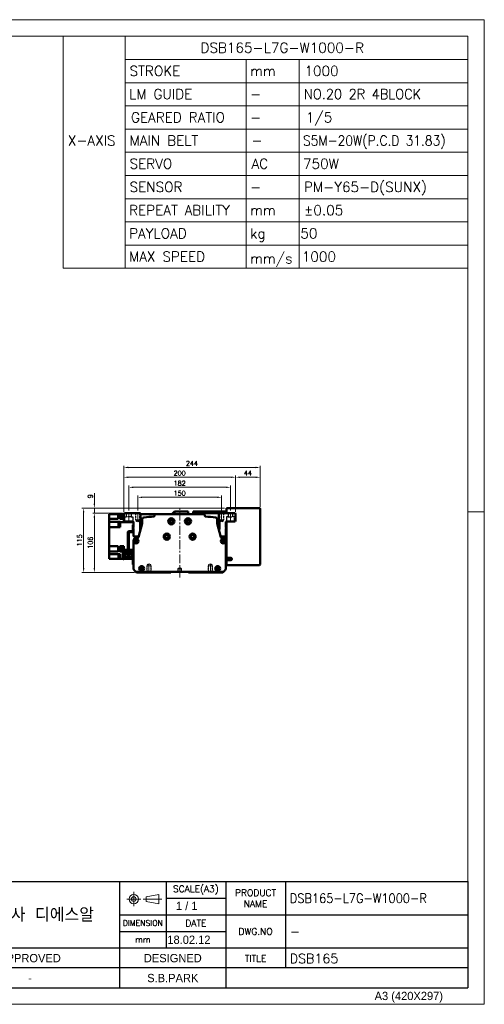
# Model space of a CAD drawing. Header units: millimetres. Extents: x 46891 to 51038, y 6223 to 10291.
# Tile 6 of 6: x 50207 to 51038, y 8529 to 10291. Entities that reach past the tile are written whole.
import ezdxf
from ezdxf.enums import TextEntityAlignment as Align

# ---------------------------------------------------------------- set-up
doc = ezdxf.new("R2010")
doc.units = ezdxf.units.MM
doc.header["$LTSCALE"] = 0.5
for name, pattern in [('CENTER', [50.8, 31.75, -6.35, 6.35, -6.35]), ('HIDDEN', [9.525, 6.35, -3.175]), ('HIDDENX2', [19.05, 12.7, -6.35])]:
    doc.linetypes.add(name, pattern=pattern)
doc.layers.get('0').update_dxf_attribs({"lineweight": 20})
for name, color, linetype, lineweight in [('1', 1, 'CENTER', 13), ('4', 4, 'Continuous', 13), ('외형선(ISO)', 7, 'Continuous', 50)]:
    doc.layers.add(name, color=color, linetype=linetype, lineweight=lineweight)
doc.layers.add('2', color=2, linetype='HIDDENX2')
doc.layers.add('3', color=3, linetype='Continuous')
doc.styles.add('ACISOGDT', font='amgdt.shx')
doc.styles.add('DSR TEXT', font='romans.shx', dxfattribs={"bigfont": 'whgtxt.shx'})
doc.styles.get("Standard").update_dxf_attribs({"font": 'romans.shx', "bigfont": 'whgtxt.shx'})
doc.dimstyles.new('DSR', dxfattribs={"dimscale": 2, "dimtxt": 3, "dimasz": 3, "dimexe": 0.5, "dimexo": 0.5, "dimgap": 0.5, "dimtad": 1, "dimdsep": 46, "dimtxsty": 'Standard', "dimcen": 2.5, "dimclrd": 4, "dimclre": 4, "dimclrt": 2, "dimadec": 0, "dimazin": 2, "dimtfac": 1, "dimtmove": 0, "dimatfit": 3, "dimfxl": 0, "dimlwd": -1, "dimlwe": -1, "dimarcsym": 0})

# ---------------------------------------------------------------- blocks, each defined once
blk = doc.blocks.new('A$C13F00394')
for p, q in [((109.11, 28.14), (105.34, 27.43)), ((105.34, 27.43), (105.34, 26.01)), ((109.11, 25.3), (109.11, 28.14)), ((-202.34, 25.67), (-191.42, 25.67)), ((-202.34, 25.3), (-191.42, 25.3)), ((105.34, 26.01), (109.11, 25.3))]:
    blk.add_line(p, q)
for radius in [1.42, 0.71]:
    blk.add_circle((101.56, 26.76), radius)
at = {"layer": '1'}
for p, q in [((103.69, 26.76), (99.44, 26.76)), ((101.56, 28.89), (101.56, 24.63)), ((104.41, 26.76), (110.04, 26.76))]:
    blk.add_line(p, q, dxfattribs=at)
at = {"layer": '3'}
for p, q in [((0, 32), (-207.68, 32)), ((0, 32), (202.32, 32)), ((0, 32), (0, 0)), ((43.43, 32), (43.43, 0)), ((97.32, 32), (97.32, 12)), ((111.32, 32), (111.32, 12)), ((129.32, 32), (129.32, 0)), ((147.32, 32), (147.32, 6)), ((202.32, 32), (202.32, 0)), ((0, 28), (25, 24)), ((43.43, 28), (0, 28)), ((25, 28), (25, 0)), ((34.7, 28), (34.7, 0)), ((111.32, 27), (129.32, 27)), ((43.43, 24), (0, 24)), ((97.32, 22), (202.32, 22)), ((43.43, 20), (0, 20)), ((43.43, 16), (0, 16)), ((97.32, 17), (129.32, 17)), ((0, 12), (129.32, 12)), ((97.32, 12), (97.32, 0)), ((129.32, 12), (202.32, 12)), ((43.43, 8), (0, 8)), ((97.32, 6), (43.43, 6)), ((129.32, 6), (97.32, 6)), ((202.32, 6), (129.32, 6)), ((43.43, 4), (0, 4)), ((0, 0), (202.32, 0))]:
    blk.add_line(p, q, dxfattribs=at)
at = {"color": 0, "style": 'DSR TEXT'}
for s, height, p in [('조립 치수 허용차', 2, (11.97, 29.02)), ('등급', 1.5, (20.77, 25.52)), ('정밀급', 1.5, (27.18, 25.37)), ('보통급', 1.3, (36.41, 25.38)), ('치수 구분', 1.5, (0.69, 24.78)), (' 0.5 초과 6 이하', 1.6, (0.56, 21.19)), (' 6 초과 30 이하', 1.6, (0.49, 17.19)), (' 30 초과 120 이하', 1.6, (0.49, 13.19)), (' 120 초과 315 이하', 1.6, (0.49, 9.19)), (' 315 초과 1000 이하', 1.6, (0.49, 5.19)), (' 1000 초과 2000 이하', 1.6, (0.49, 1.19))]:
    blk.add_text(s, height=height, dxfattribs=at).set_placement(p)
at = {"color": 7, "style": 'ACISOGDT'}
for s, p in [('APPROVED', (70.28, 8.93)), ('DESIGNED', (113.35, 8.93))]:
    blk.add_text(s, height=2.5, dxfattribs=at).set_placement(p, align=Align.MIDDLE_CENTER)
at = {"color": 7, "attachment_point": 5, "style": 'DSR TEXT'}
for s, insert, char_height in [('SCALE(A3)', (120.32, 29.5), 2), ('PRODUCT\\PNAME', (138.32, 27), 2), ('주식회사 디에스알', (70.37, 22), 4.2), ('DIMENSION', (104.32, 19.5), 1.7), ('DATE', (120.32, 19.5), 2), ('DWG.NO', (138.32, 17), 2), ('mm', (104.32, 14.5), 1.8), ('TITLE', (138.32, 8.83), 2)]:
    blk.add_mtext(s, dxfattribs=dict(at, insert=insert, char_height=char_height))
at = {"color": 0, "char_height": 1.6, "attachment_point": 5, "style": 'DSR TEXT'}
for s, insert in [('%%P0.05', (29.85, 22)), ('%%P0.1', (39.07, 22)), ('%%P0.1', (29.85, 18)), ('%%P0.2', (39.07, 18)), ('%%P0.15', (29.85, 14)), ('%%P0.3', (39.07, 14)), ('%%P0.2', (29.85, 10)), ('%%P0.5', (39.07, 10)), ('%%P0.3', (29.85, 6)), ('%%P0.8', (39.07, 6)), ('%%P0.5', (29.85, 2)), ('%%P1.2', (39.07, 2))]:
    blk.add_mtext(s, dxfattribs=dict(at, insert=insert))
at = {"layer": '4', "color": 0, "style": 'DSR TEXT'}
blk.add_text('NOTE', height=3, dxfattribs=at).set_placement((-202.39, 26.38))
blk = doc.blocks.new('A$C1C1952E1')
for p, q in [((293, 292), (293, 222)), ((311.67, 292), (311.67, 222)), ((311.67, 285), (415, 285)), ((348.18, 285), (348.18, 222)), ((364.13, 285), (364.13, 222)), ((311.67, 278), (415, 278)), ((311.67, 271), (415, 271)), ((311.67, 264), (415, 264)), ((311.67, 257), (415, 257)), ((311.67, 250), (415, 250)), ((311.67, 243), (415, 243)), ((311.67, 236), (415, 236)), ((311.67, 229), (415, 229)), ((293, 222), (415, 222))]:
    blk.add_line(p, q)
at = {"color": 1}
blk.add_lwpolyline([(0, 0), (420, 0), (420, 297), (0, 297)], close=True, dxfattribs=at)
at = {"color": 3}
blk.add_lwpolyline([(5, 5), (415, 5), (415, 292), (5, 292)], close=True, dxfattribs=at)
at = {"color": 7, "style": 'ACISOGDT'}
blk.add_text('A3 (420X297)', height=2.5, dxfattribs=at).set_placement((386.91, 1.28))
blk = doc.blocks.new('A$C1E181772')
at = {"layer": '외형선(ISO)'}
for p, q in [((17.4, 71), (17.4, 59.6)), ((19, 71), (17.4, 71)), ((9, 22), (9, 57.5)), ((10.6, 57.5), (10.6, 22)), ((11.1, 59.6), (16.9, 59.6)), ((16.9, 58), (11.1, 58)), ((17.4, 59.6), (18.9, 59.6)), ((1.6, 25), (0, 25)), ((0, 22), (0, 25)), ((0, 22), (0, 12)), ((1.6, 25), (1.6, 22)), ((1.6, 12.1), (1.6, 22)), ((3.3, 26.5), (3.3, 14.1)), ((7, 26.5), (3.3, 26.5)), ((7, 17.1), (7, 26.5)), ((7, 18.1), (13, 18.1)), ((13, 17.8), (7, 17.8)), ((10.6, 22), (9, 22)), ((16.7, 26.5), (13, 26.5)), ((13, 26.5), (13, 17.1)), ((16.7, 14.1), (16.7, 26.5)), ((2, 10), (16.9, 10)), ((17, 11.6), (2.1, 11.6)), ((3.3, 11.6), (3.3, 14.1)), ((5.3, 14.1), (3.3, 14.1)), ((14.7, 14.1), (5.3, 14.1)), ((7, 17.1), (13, 17.1)), ((16.7, 14.1), (14.7, 14.1)), ((16.7, 14.1), (16.7, 11.6)), ((17.4, 9.5), (17.4, 3)), ((17.4, 0), (17.4, 3)), ((17.4, 0), (19, 0))]:
    blk.add_line(p, q, dxfattribs=at)
for centre, radius, start, end in [((11.1, 57.5), 2.1, 90, 180), ((11.1, 57.5), 0.5, 90, 180), ((16.9, 60.1), 0.5, 270, 0), ((16.9, 60.1), 2.1, 270, 346.2259), ((2, 12), 2, 179.9999, 269.9999), ((2.1, 12.1), 0.5, 179.9999, 269.9999), ((16.9, 9.5), 0.5, 359.9999, 89.9999), ((17, 9.6), 2, 0.2454, 89.9999)]:
    blk.add_arc(centre, radius, start, end, dxfattribs=at)
blk = doc.blocks.new('*D83')
at = {"color": 1, "linetype": 'ByBlock'}
for p, q in [((50418, 9412.8), (50418, 9439.2)), ((50425.8, 9436.2), (50560.2, 9436.2)), ((50568, 9412.8), (50568, 9439.2))]:
    blk.add_line(p, q, dxfattribs=at)
at = {"color": 1}
for points in [[(50425.8, 9437.5), (50425.8, 9434.9), (50418, 9436.2)], [(50560.2, 9437.5), (50560.2, 9434.9), (50568, 9436.2)]]:
    blk.add_solid(points, dxfattribs=at)
at = {"layer": 'Defpoints', "color": 0}
for p in [(50568, 9436.2), (50418, 9409.2), (50568, 9409.2)]:
    blk.add_point(p, dxfattribs=at)
at = {"color": 3, "insert": (50493, 9443.4), "char_height": 8.4, "attachment_point": 5, "style": 'DSR TEXT'}
blk.add_mtext('150', dxfattribs=at)
blk = doc.blocks.new('*D84')
at = {"color": 1, "linetype": 'ByBlock'}
for p, q in [((50402, 9412.4), (50402, 9457.1)), ((50409.8, 9454.1), (50576.2, 9454.1)), ((50584, 9412.4), (50584, 9457.1))]:
    blk.add_line(p, q, dxfattribs=at)
at = {"color": 1}
for points in [[(50409.8, 9455.4), (50409.8, 9452.8), (50402, 9454.1)], [(50576.2, 9455.4), (50576.2, 9452.8), (50584, 9454.1)]]:
    blk.add_solid(points, dxfattribs=at)
at = {"layer": 'Defpoints', "color": 0}
for p in [(50584, 9454.1), (50402, 9408.8), (50584, 9408.8)]:
    blk.add_point(p, dxfattribs=at)
at = {"color": 3, "insert": (50493, 9461.3), "char_height": 8.4, "attachment_point": 5, "style": 'DSR TEXT'}
blk.add_mtext('182', dxfattribs=at)
blk = doc.blocks.new('*D85')
at = {"color": 1, "linetype": 'ByBlock'}
for p, q in [((50393, 9410.4), (50393, 9475.1)), ((50400.8, 9472.1), (50585.2, 9472.1)), ((50593, 9410.4), (50593, 9475.1))]:
    blk.add_line(p, q, dxfattribs=at)
at = {"color": 1}
for points in [[(50400.8, 9473.4), (50400.8, 9470.8), (50393, 9472.1)], [(50585.2, 9473.4), (50585.2, 9470.8), (50593, 9472.1)]]:
    blk.add_solid(points, dxfattribs=at)
at = {"layer": 'Defpoints', "color": 0}
for p in [(50593, 9472.1), (50393, 9406.8), (50593, 9406.8)]:
    blk.add_point(p, dxfattribs=at)
at = {"color": 3, "insert": (50493, 9479.3), "char_height": 8.4, "attachment_point": 5, "style": 'DSR TEXT'}
blk.add_mtext('200', dxfattribs=at)
blk = doc.blocks.new('*D86')
at = {"color": 1, "linetype": 'ByBlock'}
for p, q in [((50593, 9410.4), (50593, 9475.1)), ((50600.8, 9472.1), (50629.2, 9472.1)), ((50637, 9419.4), (50637, 9475.1))]:
    blk.add_line(p, q, dxfattribs=at)
at = {"color": 1}
for points in [[(50600.8, 9473.4), (50600.8, 9470.8), (50593, 9472.1)], [(50629.2, 9473.4), (50629.2, 9470.8), (50637, 9472.1)]]:
    blk.add_solid(points, dxfattribs=at)
at = {"layer": 'Defpoints', "color": 0}
for p in [(50637, 9472.1), (50637, 9415.8), (50593, 9406.8)]:
    blk.add_point(p, dxfattribs=at)
at = {"color": 3, "insert": (50615, 9479.3), "char_height": 8.4, "attachment_point": 5, "style": 'DSR TEXT'}
blk.add_mtext('44', dxfattribs=at)
blk = doc.blocks.new('*D87')
at = {"color": 1, "linetype": 'ByBlock'}
for p, q in [((50393, 9410.4), (50393, 9492.6)), ((50629.2, 9489.6), (50400.8, 9489.6)), ((50637, 9419.4), (50637, 9492.6))]:
    blk.add_line(p, q, dxfattribs=at)
at = {"color": 1}
for points in [[(50400.8, 9490.9), (50400.8, 9488.3), (50393, 9489.6)], [(50629.2, 9490.9), (50629.2, 9488.3), (50637, 9489.6)]]:
    blk.add_solid(points, dxfattribs=at)
at = {"layer": 'Defpoints', "color": 0}
for p in [(50393, 9489.6), (50637, 9415.8), (50393, 9406.8)]:
    blk.add_point(p, dxfattribs=at)
at = {"color": 3, "insert": (50515, 9496.8), "char_height": 8.4, "attachment_point": 5, "style": 'DSR TEXT'}
blk.add_mtext('244', dxfattribs=at)
blk = doc.blocks.new('*D88')
at = {"color": 1, "linetype": 'ByBlock'}
for p, q in [((50390.4, 9407.8), (50337.3, 9407.8)), ((50340.3, 9400), (50340.3, 9309.6)), ((50411.9, 9301.8), (50337.3, 9301.8))]:
    blk.add_line(p, q, dxfattribs=at)
at = {"color": 1}
for points in [[(50339, 9400), (50341.6, 9400), (50340.3, 9407.8)], [(50339, 9309.6), (50341.6, 9309.6), (50340.3, 9301.8)]]:
    blk.add_solid(points, dxfattribs=at)
at = {"layer": 'Defpoints', "color": 0}
for p in [(50394, 9407.8), (50340.3, 9301.8), (50415.5, 9301.8)]:
    blk.add_point(p, dxfattribs=at)
at = {"color": 3, "insert": (50333.1, 9354.8), "char_height": 8.4, "attachment_point": 5, "rotation": 90, "style": 'DSR TEXT'}
blk.add_mtext('106', dxfattribs=at)
blk = doc.blocks.new('*D89')
at = {"color": 1, "linetype": 'ByBlock'}
for p, q in [((50340.3, 9424.6), (50340.3, 9443.6)), ((50573.4, 9416.8), (50337.3, 9416.8)), ((50340.3, 9407.8), (50340.3, 9416.8)), ((50390.4, 9407.8), (50337.3, 9407.8)), ((50340.3, 9400), (50340.3, 9392.2))]:
    blk.add_line(p, q, dxfattribs=at)
at = {"color": 1}
for points in [[(50339, 9424.6), (50341.6, 9424.6), (50340.3, 9416.8)], [(50339, 9400), (50341.6, 9400), (50340.3, 9407.8)]]:
    blk.add_solid(points, dxfattribs=at)
at = {"layer": 'Defpoints', "color": 0}
for p in [(50340.3, 9416.8), (50577, 9416.8), (50394, 9407.8)]:
    blk.add_point(p, dxfattribs=at)
at = {"color": 3, "insert": (50333.1, 9438), "char_height": 8.4, "attachment_point": 5, "rotation": 90, "style": 'DSR TEXT'}
blk.add_mtext('9', dxfattribs=at)
blk = doc.blocks.new('*D90')
at = {"color": 1, "linetype": 'ByBlock'}
for p, q in [((50573.4, 9416.8), (50318.1, 9416.8)), ((50321.1, 9409), (50321.1, 9309.6)), ((50411.9, 9301.8), (50318.1, 9301.8))]:
    blk.add_line(p, q, dxfattribs=at)
at = {"color": 1}
for points in [[(50319.8, 9409), (50322.4, 9409), (50321.1, 9416.8)], [(50319.8, 9309.6), (50322.4, 9309.6), (50321.1, 9301.8)]]:
    blk.add_solid(points, dxfattribs=at)
at = {"layer": 'Defpoints', "color": 0}
for p in [(50577, 9416.8), (50321.1, 9301.8), (50415.5, 9301.8)]:
    blk.add_point(p, dxfattribs=at)
at = {"color": 3, "insert": (50313.9, 9359.3), "char_height": 8.4, "attachment_point": 5, "rotation": 90, "style": 'DSR TEXT'}
blk.add_mtext('115', dxfattribs=at)

msp = doc.modelspace()

# ---------------------------------------------------------------- linework, layer by layer
at = {"color": 1, "linetype": 'CENTER'}
for p, q in [((50417.9745, 9409.24871), (50417.9745, 9390.68401)), ((50567.9745, 9409.24871), (50567.9745, 9390.68401)), ((50437.9745, 9300.37762), (50437.9745, 9318.94232)), ((50547.9745, 9300.37762), (50547.9745, 9318.94232))]:
    msp.add_line(p, q, dxfattribs=at)
at = {"color": 1}
msp.add_line((51038.06932, 9409.88267), (51008.40982, 9409.88267), dxfattribs=at)
at = {"color": 2, "linetype": 'HIDDEN'}
for p, q in [((50413.9745, 9407.81317), (50413.9745, 9395.81317)), ((50414.5745, 9407.21317), (50413.9745, 9407.81317)), ((50421.9745, 9395.81317), (50413.9745, 9395.81317)), ((50413.9745, 9395.81317), (50414.5745, 9394.77393)), ((50421.3745, 9407.21317), (50414.5745, 9407.21317)), ((50414.5745, 9407.21317), (50414.5745, 9393.81317)), ((50421.3745, 9393.81317), (50414.5745, 9393.81317)), ((50414.5745, 9393.81317), (50417.9745, 9391.85017)), ((50421.3745, 9393.81317), (50417.9745, 9391.85017)), ((50421.3745, 9407.21317), (50421.9745, 9407.81317)), ((50421.3745, 9407.21317), (50421.3745, 9393.81317)), ((50421.9745, 9395.81317), (50421.3745, 9394.77393)), ((50421.9745, 9407.81317), (50421.9745, 9395.81317)), ((50563.9745, 9407.81317), (50563.9745, 9395.81317)), ((50564.5745, 9407.21317), (50563.9745, 9407.81317)), ((50571.9745, 9395.81317), (50563.9745, 9395.81317)), ((50563.9745, 9395.81317), (50564.5745, 9394.77393)), ((50571.3745, 9407.21317), (50564.5745, 9407.21317)), ((50564.5745, 9407.21317), (50564.5745, 9393.81317)), ((50571.3745, 9393.81317), (50564.5745, 9393.81317)), ((50564.5745, 9393.81317), (50567.9745, 9391.85017)), ((50571.3745, 9393.81317), (50567.9745, 9391.85017)), ((50571.3745, 9407.21317), (50571.9745, 9407.81317)), ((50571.3745, 9407.21317), (50571.3745, 9393.81317)), ((50571.9745, 9395.81317), (50571.3745, 9394.77393)), ((50571.9745, 9407.81317), (50571.9745, 9395.81317)), ((50433.9745, 9313.81317), (50434.5745, 9314.8524)), ((50433.9745, 9313.81317), (50441.9745, 9313.81317)), ((50433.9745, 9301.81317), (50433.9745, 9313.81317)), ((50434.5745, 9302.41317), (50433.9745, 9301.81317)), ((50434.5745, 9315.81317), (50437.9745, 9317.77616)), ((50434.5745, 9315.81317), (50441.3745, 9315.81317)), ((50434.5745, 9302.41317), (50434.5745, 9315.81317)), ((50434.5745, 9302.41317), (50441.3745, 9302.41317)), ((50441.3745, 9315.81317), (50437.9745, 9317.77616)), ((50441.3745, 9302.41317), (50441.3745, 9315.81317)), ((50441.9745, 9313.81317), (50441.3745, 9314.8524)), ((50441.3745, 9302.41317), (50441.9745, 9301.81317)), ((50441.9745, 9301.81317), (50441.9745, 9313.81317)), ((50543.9745, 9313.81317), (50544.5745, 9314.8524)), ((50551.9745, 9313.81317), (50543.9745, 9313.81317)), ((50543.9745, 9301.81317), (50543.9745, 9313.81317)), ((50544.5745, 9302.41317), (50543.9745, 9301.81317)), ((50544.5745, 9315.81317), (50547.9745, 9317.77616)), ((50551.3745, 9315.81317), (50544.5745, 9315.81317)), ((50544.5745, 9302.41317), (50544.5745, 9315.81317)), ((50551.3745, 9302.41317), (50544.5745, 9302.41317)), ((50551.3745, 9315.81317), (50547.9745, 9317.77616)), ((50551.3745, 9302.41317), (50551.3745, 9315.81317)), ((50551.9745, 9313.81317), (50551.3745, 9314.8524)), ((50551.3745, 9302.41317), (50551.9745, 9301.81317)), ((50551.9745, 9301.81317), (50551.9745, 9313.81317))]:
    msp.add_line(p, q, dxfattribs=at)
at = {"layer": '1'}
for p, q in [((50401.9745, 9391.81317), (50401.9745, 9408.81317)), ((50492.9745, 9292.81317), (50492.9745, 9415.81317)), ((50583.9745, 9391.81317), (50583.9745, 9408.81317))]:
    msp.add_line(p, q, dxfattribs=at)
at = {"layer": '2'}
for p, q in [((50394.9745, 9401.31317), (50397.7245, 9401.31317)), ((50394.9745, 9392.81317), (50394.9745, 9401.31317)), ((50397.7245, 9401.31317), (50397.7245, 9407.81317)), ((50406.2245, 9401.31317), (50397.7245, 9401.31317)), ((50406.2245, 9407.81317), (50406.2245, 9401.31317)), ((50406.2245, 9401.31317), (50408.9745, 9401.31317)), ((50408.9745, 9401.31317), (50408.9745, 9392.81317)), ((50579.7245, 9401.31317), (50576.9745, 9401.31317)), ((50576.9745, 9401.31317), (50576.9745, 9392.81317)), ((50579.7245, 9407.81317), (50579.7245, 9401.31317)), ((50579.7245, 9401.31317), (50588.2245, 9401.31317)), ((50588.2245, 9401.31317), (50588.2245, 9407.81317)), ((50590.9745, 9401.31317), (50588.2245, 9401.31317)), ((50590.9745, 9392.81317), (50590.9745, 9401.31317)), ((50490.4745, 9308.81317), (50492.9745, 9310.31532)), ((50490.4745, 9302.81316), (50490.4745, 9308.81317)), ((50490.4745, 9308.81317), (50495.4745, 9308.81317)), ((50492.9745, 9310.31532), (50495.4745, 9308.81317)), ((50495.4745, 9308.81317), (50495.4745, 9302.81316))]:
    msp.add_line(p, q, dxfattribs=at)
at = {"layer": '3'}
for p in [(51008.40982, 8748.47582), (49808.28287, 8558.65502)]:
    msp.add_line(p, (51008.40982, 8558.65502), dxfattribs=at)
at = {"layer": '외형선(ISO)'}
for p, q in [((50478.9745, 9405.81317), (50483.9745, 9410.81317)), ((50483.9745, 9405.81317), (50483.9745, 9410.81317)), ((50508.4245, 9410.81317), (50483.9745, 9410.81317)), ((50508.4245, 9410.81317), (50508.4245, 9405.81317)), ((50516.9745, 9410.81317), (50516.9745, 9407.86538)), ((50529.9745, 9410.81317), (50516.9745, 9410.81317)), ((50529.9745, 9407.86538), (50529.9745, 9410.81317)), ((50529.9745, 9410.81317), (50569.9745, 9410.81317)), ((50529.9745, 9410.81317), (50529.9745, 9407.86538)), ((50569.9745, 9410.81317), (50569.9745, 9407.81317)), ((50576.9745, 9410.81317), (50569.9745, 9410.81317)), ((50576.9745, 9415.81317), (50576.9745, 9416.81317)), ((50635.9745, 9416.81317), (50576.9745, 9416.81317)), ((50576.9745, 9407.81317), (50576.9745, 9415.81317)), ((50636.9745, 9315.81317), (50636.9745, 9415.81317)), ((50366.9745, 9405.81317), (50382.9745, 9405.81317)), ((50366.9745, 9401.41317), (50366.9745, 9405.81317)), ((50366.9745, 9401.41317), (50366.9745, 9397.41317)), ((50382.9745, 9397.41317), (50366.9745, 9397.41317)), ((50366.9745, 9397.25701), (50366.9745, 9397.41317)), ((50366.9745, 9397.25701), (50366.9745, 9392.18028)), ((50386.4745, 9392.18028), (50366.9745, 9392.18028)), ((50366.9745, 9387.01317), (50366.9745, 9392.18028)), ((50385.9745, 9405.81317), (50382.9745, 9405.81317)), ((50382.9745, 9397.41317), (50382.9745, 9405.81317)), ((50390.9745, 9405.81317), (50385.9745, 9405.81317)), ((50385.9745, 9405.81317), (50385.9745, 9397.41317)), ((50390.9745, 9397.41317), (50385.9745, 9397.41317)), ((50386.4745, 9392.18028), (50386.4745, 9392.14583)), ((50386.4745, 9391.47935), (50386.4745, 9392.14583)), ((50410.4745, 9391.47935), (50386.4745, 9391.47935)), ((50386.4745, 9391.47935), (50386.4745, 9382.51317)), ((50389.3745, 9398.73306), (50389.3745, 9405.73306)), ((50391.9745, 9405.73306), (50389.3745, 9405.73306)), ((50391.9745, 9398.73306), (50389.3745, 9398.73306)), ((50390.9745, 9405.81317), (50391.9745, 9405.81317)), ((50390.9745, 9405.81317), (50390.9745, 9405.73306)), ((50390.9745, 9397.41317), (50390.9745, 9398.73306)), ((50390.9745, 9397.41317), (50390.9745, 9397.3741)), ((50390.9745, 9397.3741), (50392.9745, 9397.3741)), ((50391.9745, 9398.43306), (50391.9745, 9406.03306)), ((50392.9745, 9406.03306), (50391.9745, 9406.03306)), ((50392.9745, 9398.43306), (50391.9745, 9398.43306)), ((50393.9745, 9407.81317), (50392.9745, 9406.81317)), ((50392.9745, 9406.81317), (50392.9745, 9393.81317)), ((50392.9745, 9393.81317), (50393.9745, 9392.81317)), ((50422.9745, 9407.81317), (50393.9745, 9407.81317)), ((50393.9745, 9392.81317), (50409.4745, 9392.81317)), ((50410.4745, 9391.81317), (50410.4745, 9385.31317)), ((50425.9745, 9391.47935), (50422.15786, 9391.47935)), ((50422.9745, 9393.1377), (50422.9745, 9407.81317)), ((50422.9745, 9405.81317), (50449.74709, 9405.81317)), ((50425.9745, 9397.27629), (50425.9745, 9389.49884)), ((50447.74709, 9403.81317), (50447.74709, 9402.30045)), ((50536.20191, 9405.81317), (50449.74709, 9405.81317)), ((50516.9745, 9407.86538), (50516.9745, 9405.81317)), ((50529.9745, 9407.86538), (50516.9745, 9407.86538)), ((50529.9745, 9405.81317), (50529.9745, 9407.86538)), ((50569.9745, 9407.86538), (50529.9745, 9407.86538)), ((50529.9745, 9405.81317), (50529.9745, 9407.86538)), ((50538.20191, 9402.30045), (50538.20191, 9403.81317)), ((50559.9745, 9389.49884), (50559.9745, 9397.27629)), ((50562.9745, 9394.66817), (50559.9745, 9394.66817)), ((50562.9745, 9407.81317), (50562.9745, 9393.1377)), ((50591.9745, 9407.81317), (50562.9745, 9407.81317)), ((50575.4745, 9385.31317), (50575.4745, 9391.81317)), ((50576.4745, 9392.81317), (50591.9745, 9392.81317)), ((50576.9745, 9327.81317), (50576.9745, 9392.81317)), ((50592.9745, 9406.81317), (50591.9745, 9407.81317)), ((50591.9745, 9392.81317), (50592.9745, 9393.81317)), ((50592.9745, 9393.81317), (50592.9745, 9406.81317)), ((50366.9745, 9387.01317), (50366.9745, 9382.51317)), ((50386.4745, 9382.51317), (50366.9745, 9382.51317)), ((50366.9745, 9348.61317), (50366.9745, 9382.51317)), ((50383.2745, 9384.26174), (50383.2745, 9389.76174)), ((50383.2745, 9389.76174), (50385.2745, 9389.76174)), ((50383.2745, 9384.26174), (50385.2745, 9384.26174)), ((50385.2745, 9384.06174), (50385.2745, 9389.96174)), ((50385.2745, 9389.96174), (50385.9745, 9389.96174)), ((50385.2745, 9384.06174), (50385.9745, 9384.06174)), ((50385.9745, 9384.01174), (50385.9745, 9390.01174)), ((50385.9745, 9390.01174), (50386.4745, 9390.01174)), ((50385.9745, 9384.01174), (50386.4745, 9384.01174)), ((50410.4745, 9385.31317), (50410.9745, 9384.81317)), ((50410.9745, 9384.81317), (50410.4745, 9384.31317)), ((50410.4745, 9384.31317), (50410.4745, 9383.31317)), ((50410.4745, 9383.31317), (50410.9745, 9382.81317)), ((50410.9745, 9382.81317), (50410.4745, 9382.31317)), ((50410.4745, 9382.31317), (50410.4745, 9381.31317)), ((50410.4745, 9381.31317), (50410.9745, 9380.81317)), ((50410.9745, 9380.81317), (50410.4745, 9380.31317)), ((50410.4745, 9380.31317), (50410.4745, 9366.81317)), ((50425.90784, 9389.13986), (50419.21414, 9364.73623)), ((50421.9745, 9378.81317), (50421.9745, 9390.1377)), ((50559.9745, 9389.81317), (50563.9745, 9389.81317)), ((50566.73486, 9364.73623), (50560.04115, 9389.13986)), ((50563.9745, 9385.81317), (50560.95364, 9385.81317)), ((50563.9745, 9390.1377), (50563.9745, 9378.81317)), ((50574.9745, 9384.81317), (50575.4745, 9385.31317)), ((50575.4745, 9384.31317), (50574.9745, 9384.81317)), ((50574.9745, 9382.81317), (50575.4745, 9383.31317)), ((50575.4745, 9382.31317), (50574.9745, 9382.81317)), ((50574.9745, 9380.81317), (50575.4745, 9381.31317)), ((50575.4745, 9380.31317), (50574.9745, 9380.81317)), ((50575.4745, 9383.31317), (50575.4745, 9384.31317)), ((50575.4745, 9381.31317), (50575.4745, 9382.31317)), ((50575.4745, 9366.81317), (50575.4745, 9380.31317)), ((50410.4745, 9359.81317), (50410.4745, 9308.05581)), ((50411.4745, 9365.81317), (50417.9745, 9365.81317)), ((50416.4141, 9362.81317), (50413.4745, 9362.81317)), ((50567.9745, 9365.81317), (50574.4745, 9365.81317)), ((50572.4745, 9362.81317), (50569.5349, 9362.81317)), ((50575.4745, 9308.05581), (50575.4745, 9359.81317)), ((50366.9745, 9348.61317), (50382.9745, 9348.61317)), ((50366.9745, 9348.61317), (50366.9745, 9344.61317)), ((50366.9745, 9339.49122), (50366.9745, 9344.61317)), ((50382.9745, 9339.49122), (50366.9745, 9339.49122)), ((50366.9745, 9339.4805), (50366.9745, 9339.49122)), ((50366.9745, 9339.4805), (50366.9745, 9334.71317)), ((50382.9745, 9348.61317), (50382.9745, 9340.14698)), ((50385.9745, 9340.14698), (50382.9745, 9340.14698)), ((50382.9745, 9339.49122), (50382.9745, 9340.14698)), ((50385.9745, 9348.61317), (50385.9745, 9340.14698)), ((50390.9745, 9348.61317), (50385.9745, 9348.61317)), ((50385.9745, 9340.14698), (50385.9745, 9339.49122)), ((50390.9745, 9339.49122), (50385.9745, 9339.49122)), ((50389.3745, 9340.60255), (50389.3745, 9347.60255)), ((50391.9745, 9347.60255), (50389.3745, 9347.60255)), ((50391.4745, 9340.60255), (50389.3745, 9340.60255)), ((50390.9745, 9348.61459), (50390.9745, 9348.61317)), ((50390.9745, 9348.61459), (50392.9745, 9348.61459)), ((50390.9745, 9347.60255), (50390.9745, 9348.61317)), ((50390.9745, 9340.60255), (50390.9745, 9339.49122)), ((50390.9745, 9339.49122), (50390.9745, 9339.48853)), ((50391.4745, 9339.48853), (50390.9745, 9339.48853)), ((50391.9745, 9340.81336), (50391.9745, 9347.90255)), ((50392.9745, 9347.90255), (50391.9745, 9347.90255)), ((50392.9745, 9345.37647), (50392.9745, 9348.61459)), ((50392.9745, 9345.37647), (50392.9745, 9342.82862)), ((50392.9745, 9340.81336), (50392.9745, 9342.82862)), ((50394.77448, 9340.14698), (50393.0745, 9340.14698)), ((50400.4745, 9340.14698), (50398.47448, 9340.14698)), ((50404.47448, 9340.14698), (50402.0745, 9340.14698)), ((50410.4745, 9340.14698), (50408.17448, 9340.14698)), ((50386.4745, 9334.71317), (50366.9745, 9334.71317)), ((50366.9745, 9334.71317), (50366.9745, 9330.21317)), ((50366.9745, 9325.81317), (50366.9745, 9330.21317)), ((50386.4745, 9325.81317), (50366.9745, 9325.81317)), ((50383.2745, 9327.50223), (50383.2745, 9333.00223)), ((50383.2745, 9333.00223), (50385.2745, 9333.00223)), ((50383.2745, 9327.50223), (50385.2745, 9327.50223)), ((50385.2745, 9327.30223), (50385.2745, 9333.20223)), ((50385.2745, 9333.20223), (50385.9745, 9333.20223)), ((50385.2745, 9327.30223), (50385.9745, 9327.30223)), ((50385.9745, 9327.25223), (50385.9745, 9333.25223)), ((50385.9745, 9333.25223), (50386.4745, 9333.25223)), ((50385.9745, 9327.25223), (50386.4745, 9327.25223)), ((50386.4745, 9334.71317), (50386.4745, 9334.36932)), ((50386.4745, 9325.81317), (50386.4745, 9334.36932)), ((50410.4745, 9325.81317), (50386.4745, 9325.81317)), ((50391.9745, 9325.59327), (50391.9745, 9325.81317)), ((50392.9745, 9325.59327), (50391.9745, 9325.59327)), ((50392.9745, 9325.81317), (50392.9745, 9325.59327)), ((50576.9745, 9329.81317), (50575.4745, 9329.81317)), ((50576.9745, 9329.22082), (50575.4745, 9329.22082)), ((50576.9745, 9320.81317), (50575.4745, 9320.81317)), ((50576.9745, 9323.81317), (50576.9745, 9327.81317)), ((50576.9745, 9327.81317), (50584.4745, 9327.81317)), ((50584.4745, 9323.81317), (50576.9745, 9323.81317)), ((50576.9745, 9315.81317), (50576.9745, 9323.81317)), ((50411.35318, 9305.93449), (50414.4745, 9302.81316)), ((50414.4745, 9302.81316), (50571.4745, 9302.81317)), ((50414.4745, 9302.81316), (50415.4745, 9301.81317)), ((50476.9745, 9301.81317), (50477.82805, 9302.66672)), ((50508.12095, 9302.66672), (50508.9745, 9301.81317)), ((50570.4745, 9301.81317), (50571.4745, 9302.81317)), ((50571.4745, 9302.81317), (50574.59582, 9305.93449)), ((50576.9745, 9314.81317), (50576.9745, 9315.81317)), ((50576.9745, 9314.81317), (50635.9745, 9314.81317)), ((50415.4745, 9301.81317), (50476.9745, 9301.81317)), ((50508.9745, 9301.81317), (50570.4745, 9301.81317))]:
    msp.add_line(p, q, dxfattribs=at)
for centre, radius in [((50477.9745, 9393.31317), 5.5), ((50477.9745, 9393.31317), 3.3), ((50477.9745, 9393.31317), 2.4585), ((50507.9745, 9393.31317), 5.5), ((50507.9745, 9393.31317), 3.3), ((50507.9745, 9393.31317), 2.4585), ((50414.9745, 9357.81317), 4.25), ((50414.9745, 9357.81317), 2.25), ((50469.9745, 9365.81317), 5.5), ((50469.9745, 9365.81317), 3.3), ((50469.9745, 9365.81317), 2.9585), ((50515.9745, 9365.81317), 5.5), ((50515.9745, 9365.81317), 3.3), ((50515.9745, 9365.81317), 2.9585), ((50570.9745, 9357.81317), 4.25), ((50570.9745, 9357.81317), 2.25), ((50584.4745, 9325.81317), 1.2295), ((50424.9745, 9308.81317), 4.25), ((50424.9745, 9308.81317), 2.25), ((50560.9745, 9308.81317), 4.25), ((50560.9745, 9308.81317), 2.25)]:
    msp.add_circle(centre, radius, dxfattribs=at)
for centre, radius, start, end in [((50635.9745, 9415.81317), 1, 0, 90), ((50409.4745, 9391.81317), 1, 0, 90), ((50426.9745, 9390.1377), 5, 143.13010235, 180), ((50428.9745, 9397.27629), 3, 95.80911543, 180), ((50478.9745, 8905.81317), 497, 93.65644441, 95.80911544), ((50447.24709, 9402.30045), 0.5, 273.65644441, 0), ((50449.74709, 9403.81317), 2, 90.00000006, 180), ((50536.20191, 9403.81317), 2, 0, 90.00000006), ((50538.70191, 9402.30045), 0.5, 180, 266.34355561), ((50506.9745, 8905.81317), 497, 84.19088467, 86.34355571), ((50556.9745, 9397.27629), 3, 0, 84.19088467), ((50558.9745, 9390.1377), 5, 0, 36.86989765), ((50576.4745, 9391.81317), 1, 90, 180), ((50422.9745, 9378.81317), 1, 180, 260.24117555), ((50424.9745, 9389.49884), 1, 338.96248903, 0), ((50560.9745, 9389.49884), 1, 180, 201.03751108), ((50562.9745, 9378.81317), 1, 279.75876885, 0), ((50411.4745, 9366.81317), 1, 180, 270), ((50413.4745, 9359.81317), 3, 90.00000006, 180), ((50414.9745, 9357.81317), 1.5, 41.40962211, 318.59037789), ((50416.4745, 9359.13604), 0.5, 221.40962211, 335.37910443), ((50416.4745, 9356.49029), 0.5, 24.62089558, 138.59037789), ((50416.4141, 9365.81317), 3, 270.00000006, 338.96248903), ((50417.9745, 9362.81317), 3, 61.42737304, 90), ((50567.9745, 9362.81317), 3, 90, 118.57264542), ((50569.5349, 9365.81317), 3, 201.03751108, 270.00000006), ((50569.4745, 9359.13604), 0.5, 204.62088507, 318.59037789), ((50569.4745, 9356.49029), 0.5, 41.40962211, 155.37909392), ((50570.9745, 9357.81317), 1.621, 148.98236194, 211.01763805), ((50570.9745, 9357.81317), 1.5, 221.40962211, 138.59037789), ((50572.4745, 9359.81317), 3, 0, 90.00000006), ((50574.4745, 9366.81317), 1, 270, 0), ((50584.4745, 9325.81317), 2, 270, 90), ((50413.4745, 9308.05581), 3, 180, 225.00000006), ((50424.9745, 9308.81317), 1.6, 134.4153086, 45.5846914), ((50423.50481, 9310.31317), 0.5, 314.4153086, 55.46537147), ((50426.44419, 9310.31317), 0.5, 124.5346223, 225.5846914), ((50478.18161, 9302.31317), 0.5, 90, 135), ((50507.76739, 9302.31317), 0.5, 45, 90), ((50560.9745, 9308.81317), 1.6, 134.4153086, 45.5846914), ((50559.50481, 9310.31317), 0.5, 314.4153086, 55.4653854), ((50562.44419, 9310.31317), 0.5, 124.53460837, 225.5846914), ((50572.4745, 9308.05581), 3, 315.00000006, 0), ((50635.9745, 9315.81317), 1, 270, 0)]:
    msp.add_arc(centre, radius, start, end, dxfattribs=at)

# ---------------------------------------------------------------- block references
at = {"xscale": 5.931900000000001, "yscale": 5.931900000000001, "zscale": 5.931900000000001}
for name, p in [('A$C1C1952E1', (48546.67132, 8528.99552)), ('A$C13F00394', (49808.28288, 8558.65502))]:
    msp.add_blockref(name, p, dxfattribs=at)
msp.add_blockref('A$C1E181772', (50391.47447, 9315.81333))

# ---------------------------------------------------------------- texts
at = {"color": 3, "style": 'DSR TEXT'}
for s, height, p in [('DSB165-L7G-W1000-R', 17.8273368, (50530.12698, 10231.6836)), ('STROKE', 17.827337, (50403.31091, 10190.1603)), ('LM GUIDE', 17.827337, (50402.46199, 10148.637)), ('X-AXIS', 17.827337, (50292.71252, 10065.5904)), ('MAIN BELT', 17.827337, (50403.31091, 10065.5904)), ('SERVO', 17.827337, (50403.31091, 10024.0671)), ('SENSOR', 17.827337, (50403.31091, 9982.5438)), ('REPEAT ABILITY', 17.8273368, (50402.46199, 9941.0205)), ('PAYLOAD', 17.827337, (50402.46199, 9899.4972)), ('MAX SPEED', 17.827337, (50402.46199, 9857.9739))]:
    msp.add_text(s, height=height, dxfattribs=at).set_placement(p)
at = {"color": 7, "style": 'DSR TEXT'}
for s, height, p in [('mm', 17.827337, (50619.05026, 10190.1603)), ('1000', 17.827337, (50716.22243, 10190.1603)), ('-', 17.82734, (50619.05026, 10148.637)), ('-', 17.82734, (50619.05026, 10107.1137)), ('-', 17.82734, (50621.59703, 10065.5904)), ('AC', 17.827337, (50621.59703, 10024.0671)), ('750W', 17.827337, (50713.67567, 10024.0671)), ('-', 17.82734, (50619.05026, 9982.5438)), ('PM-Y65-D(SUNX)', 17.8273368, (50715.37351, 9982.5438)), ('mm', 17.827337, (50619.05026, 9941.0205)), ('±0.05', 17.827337, (50715.37351, 9941.0205)), ('kg', 17.827337, (50619.05026, 9899.4972)), ('50', 17.827337, (50708.95049, 9899.4972)), ('mm/s', 17.827337, (50619.05026, 9854.57822)), ('1000', 17.827337, (50711.49725, 9857.9739))]:
    msp.add_text(s, height=height, dxfattribs=at).set_placement(p)
for s, width, p in [('NO.20 2R 4BLOCK', 0.95, (50715.37351, 10148.637)), ('S5M-20W(P.C.D 31.83)', 0.9, (50713.67567, 10065.5904))]:
    msp.add_text(s, height=17.8273368, dxfattribs=dict(at, width=width)).set_placement(p)
at = {"color": 2, "style": 'DSR TEXT', "width": 0.9}
msp.add_text('DSB165-L7G-W1000-R', height=16.60932, dxfattribs=at).set_placement((50689.92945, 8710.40283))
at = {"color": 2}
for s, height, style, p in [('1 / 1', 14.82975, 'ACISOGDT', (50486.332, 8697.63096)), ('18.02.12', 14.82975, 'ACISOGDT', (50470.92073, 8637.10161)), ('-', 16.60932, 'DSR TEXT', (50689.92945, 8651.08383)), ('DSB165', 16.60932, 'DSR TEXT', (50689.92945, 8602.59245))]:
    msp.add_text(s, height=height, dxfattribs=dict(at, style=style)).set_placement(p)
at = {"color": 2, "style": 'ACISOGDT'}
for s, p in [('S.B.PARK', (50480.64156, 8576.00699)), ('-', (50225.19427, 8576.00699))]:
    msp.add_text(s, height=14.82975, dxfattribs=at).set_placement(p, align=Align.MIDDLE_CENTER)
at = {"color": 3, "insert": (50405.85767, 10124.94104), "char_height": 17.8273368, "attachment_point": 1, "style": 'DSR TEXT'}
msp.add_mtext('GEARED RATIO', dxfattribs=at)
at = {"color": 7, "insert": (50718.76919, 10124.94104), "char_height": 17.827337, "attachment_point": 1, "style": 'DSR TEXT'}
msp.add_mtext('1/5', dxfattribs=at)

# ---------------------------------------------------------------- dimensions: what is measured, and where the dimension line sits
for base, p1, p2, picture, middle in [((50392.9745, 9489.61196), (50636.9745, 9415.81317), (50392.9745, 9406.81317), '*D87', (50514.9745, 9496.81196)), ((50592.9745, 9472.07507), (50392.9745, 9406.81317), (50592.9745, 9406.81317), '*D85', (50492.9745, 9479.27507)), ((50636.9745, 9472.07507), (50592.9745, 9406.81317), (50636.9745, 9415.81317), '*D86', (50614.9745, 9479.27507)), ((50583.9745, 9454.07148), (50401.9745, 9408.81317), (50583.9745, 9408.81317), '*D84', (50492.9745, 9461.27148)), ((50567.9745, 9436.24613), (50417.9745, 9409.24871), (50567.9745, 9409.24871), '*D83', (50492.9745, 9443.44613))]:
    dim = msp.add_linear_dim(base=base, p1=p1, p2=p2, dimstyle='DSR', override={"dimscale": 3, "dimtxt": 2.8, "dimasz": 2.600136, "dimexe": 1, "dimexo": 1.2, "dimgap": 1, "dimdec": 4, "dimtxsty": 'DSR TEXT', "dimclrd": 1, "dimclre": 1, "dimclrt": 3, "dimtdec": 4, "dimtix": 1})
    dim.commit()
    dim.dimension.update_dxf_attribs({"geometry": picture, "text_midpoint": middle})
dim = msp.add_linear_dim(base=(50340.29745, 9416.81317), p1=(50393.9745, 9407.81317), p2=(50576.9745, 9416.81317), angle=90, dimstyle='DSR', override={"dimscale": 3, "dimtxt": 2.8, "dimasz": 2.600136, "dimexe": 1, "dimexo": 1.2, "dimgap": 1, "dimdec": 4, "dimtxsty": 'DSR TEXT', "dimclrd": 1, "dimclre": 1, "dimclrt": 3, "dimtdec": 4, "dimtix": 1})
dim.commit()
dim.dimension.update_dxf_attribs({"geometry": '*D89', "text_midpoint": (50340.29745, 9438.01398), "dimtype": 160})
for base, p1, picture, middle in [((50321.10619, 9301.81317), (50576.9745, 9416.81317), '*D90', (50313.90619, 9359.31317)), ((50340.29745, 9301.81317), (50393.9745, 9407.81317), '*D88', (50333.09745, 9354.81317))]:
    dim = msp.add_linear_dim(base=base, p1=p1, p2=(50415.4745, 9301.81317), angle=90, dimstyle='DSR', override={"dimscale": 3, "dimtxt": 2.8, "dimasz": 2.600136, "dimexe": 1, "dimexo": 1.2, "dimgap": 1, "dimdec": 4, "dimtxsty": 'DSR TEXT', "dimclrd": 1, "dimclre": 1, "dimclrt": 3, "dimtdec": 4, "dimtix": 1})
    dim.commit()
    dim.dimension.update_dxf_attribs({"geometry": picture, "text_midpoint": middle})

doc.saveas('drawing.dxf')
